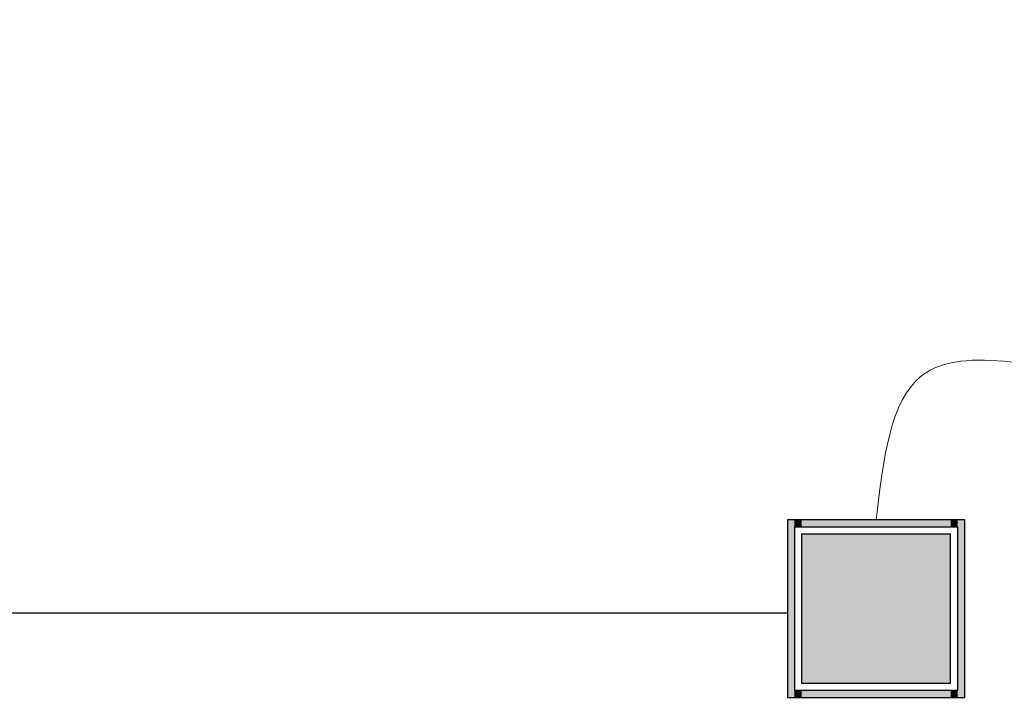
# Model space of a CAD drawing. Header units: millimetres. Extents: x 2709036 to 2756280, y 168165 to 192362.
# Tile 20 of 192: x 2722321 to 2723708, y 175494 to 176449. Entities that reach past the tile are written whole.
import ezdxf

# ---------------------------------------------------------------- set-up
doc = ezdxf.new("R2010")
doc.units = ezdxf.units.MM
doc.header["$MEASUREMENT"] = 0
doc.layers.add('D+H Urządzenia', color=30, linetype='Continuous')
doc.layers.add('DH_SO_HDGs', color=3, linetype='Continuous')
doc.layers.add('D+H_TABELKA', color=7, linetype='Continuous', lineweight=13)

msp = doc.modelspace()

# ---------------------------------------------------------------- linework, layer by layer
at = {"layer": 'D+H Urządzenia', "color": 1}
for p, q in [((2723652.8, 175744.2), (2723402.8, 175744.2)), ((2723402.8, 175744.2), (2723402.8, 175494.2)), ((2723652.8, 175494.2), (2723652.8, 175744.2)), ((2723642.8, 175734.2), (2723412.8, 175734.2)), ((2723412.8, 175734.2), (2723412.8, 175504.2)), ((2723632.8, 175724.2), (2723422.8, 175724.2)), ((2723422.8, 175724.2), (2723422.8, 175514.2)), ((2723632.8, 175514.2), (2723632.8, 175724.2)), ((2723642.8, 175504.2), (2723642.8, 175734.2)), ((2723412.8, 175504.2), (2723642.8, 175504.2)), ((2723422.8, 175514.2), (2723632.8, 175514.2)), ((2723402.8, 175494.2), (2723652.8, 175494.2))]:
    msp.add_line(p, q, dxfattribs=at)
at = {"layer": 'D+H Urządzenia', "color": 1, "lineweight": 0, "extrusion": (0, 0, -1)}
for points in [[(-2723402.8, 175494.2), (-2723402.8, 175744.2), (-2723412.8, 175494.2)], [(-2723412.8, 175494.2), (-2723402.8, 175744.2), (-2723412.8, 175744.2)], [(-2723412.8, 175734.2), (-2723412.8, 175744.2), (-2723422.8, 175734.2)], [(-2723422.8, 175734.2), (-2723412.8, 175744.2), (-2723422.8, 175744.2)], [(-2723632.8, 175734.2), (-2723632.8, 175744.2), (-2723642.8, 175734.2)], [(-2723642.8, 175734.2), (-2723632.8, 175744.2), (-2723642.8, 175744.2)], [(-2723642.8, 175494.2), (-2723642.8, 175744.2), (-2723652.8, 175494.2)], [(-2723652.8, 175494.2), (-2723642.8, 175744.2), (-2723652.8, 175744.2)], [(-2723422.8, 175514.2), (-2723422.8, 175724.2), (-2723632.8, 175514.2)], [(-2723632.8, 175514.2), (-2723422.8, 175724.2), (-2723632.8, 175724.2)], [(-2723412.8, 175494.2), (-2723412.8, 175504.2), (-2723422.8, 175494.2)], [(-2723422.8, 175494.2), (-2723412.8, 175504.2), (-2723422.8, 175504.2)], [(-2723632.8, 175494.2), (-2723632.8, 175504.2), (-2723642.8, 175494.2)], [(-2723642.8, 175494.2), (-2723632.8, 175504.2), (-2723642.8, 175504.2)]]:
    msp.add_solid(points, dxfattribs=at)
at = {"layer": 'D+H Urządzenia', "color": 1, "lineweight": 0}
for points in [[(2723422.8, 175734.2), (2723422.8, 175744.2), (2723632.8, 175734.2)], [(2723632.8, 175734.2), (2723422.8, 175744.2), (2723632.8, 175744.2)], [(2723422.8, 175494.2), (2723422.8, 175504.2), (2723632.8, 175494.2)], [(2723632.8, 175494.2), (2723422.8, 175504.2), (2723632.8, 175504.2)]]:
    msp.add_solid(points, dxfattribs=at)
at = {"layer": 'D+H_TABELKA', "ltscale": 5}
msp.add_spline([(2723527.8, 175744.2), (2723592.3, 175947.6), (2723874.5, 175947.6), (2724477.1, 176449)], degree=3, dxfattribs=at)
at = {"layer": 'DH_SO_HDGs'}
msp.add_line((2718386, 175613.2), (2723402.8, 175613.2), dxfattribs=at)

doc.saveas('drawing.dxf')
